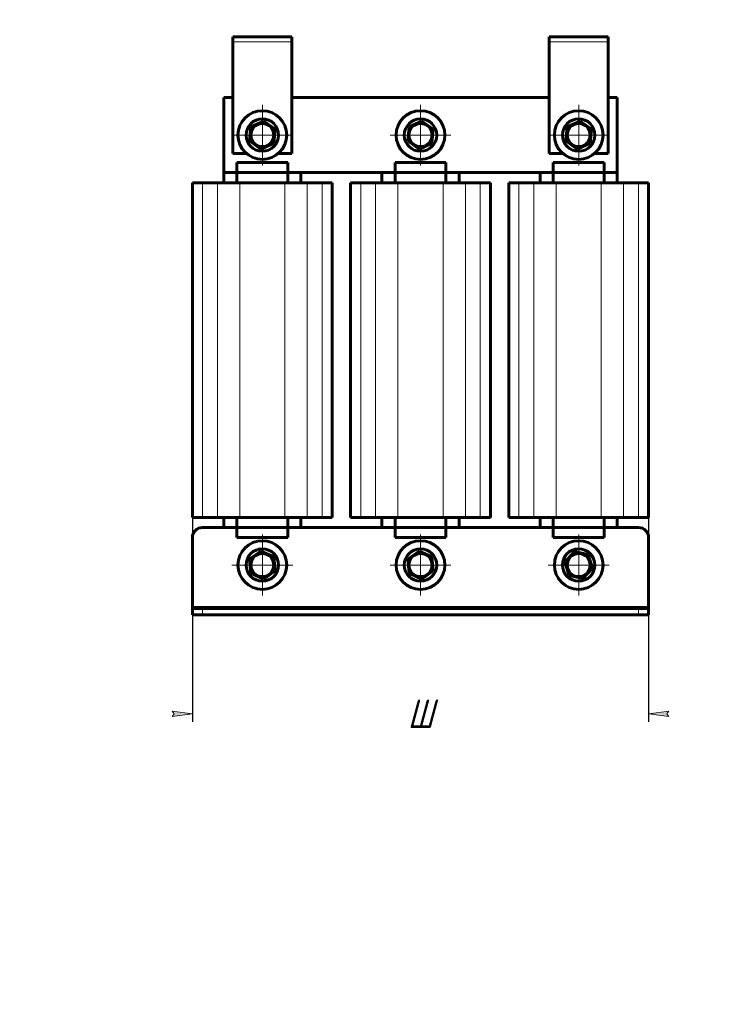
# Model space of a CAD drawing. Header units: millimetres. Extents: x 0 to 297, y 0 to 420.
# Tile 1 of 3: x 0 to 175, y 0 to 243. Entities that reach past the tile are written whole.
import ezdxf

# ---------------------------------------------------------------- set-up
doc = ezdxf.new("R2010")
doc.units = ezdxf.units.MM
for name, pattern in [('K5LT_AXLED', [12, 7.5, -1.5, 1.5, -1.5]), ('K5LT_BASIC', [0]), ('K5LT_THIN', [0])]:
    doc.linetypes.add(name, pattern=pattern)
doc.layers.add('Системный слой', color=7, linetype='Continuous')
doc.styles.add('KDIMTEXTSTYLE', font='GOST_AU.SHX', dxfattribs={"width": 0.96, "oblique": 15, "height": 5})
doc.dimstyles.new('KDIMSTYLE (0.50)', dxfattribs={"dimtxt": 5, "dimasz": 1, "dimexe": 2, "dimexo": 0, "dimgap": 1, "dimtad": 1, "dimlfac": 2, "dimtxsty": 'KDIMTEXTSTYLE', "dimsah": 1, "dimcen": 0, "dimdle": 1, "dimadec": 0, "dimazin": 0, "dimtfac": 0.667, "dimtmove": 0, "dimatfit": 3, "dimfxl": 1, "dimtvp": 1, "dimtolj": 1, "dimtzin": 0, "dimarcsym": 0})

# ---------------------------------------------------------------- blocks, each defined once
blk = doc.blocks.new('U0')
at = {"layer": 'Системный слой', "color": 150, "linetype": 'K5LT_BASIC', "lineweight": 60, "true_color": 0x0080ff}
for p, q in [((52.57825849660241, 209.7955377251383), (55.85963153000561, 209.7955377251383)), ((63.79688546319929, 209.7955377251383), (67.07825849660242, 209.7955377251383))]:
    blk.add_line(p, q, dxfattribs=at)
blk = doc.blocks.new('U1')
at = {"layer": 'Системный слой', "color": 150, "linetype": 'K5LT_BASIC', "lineweight": 60, "true_color": 0x0080ff}
for p, q in [((130.5782584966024, 209.7955377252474), (133.8596315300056, 209.7955377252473)), ((141.7968854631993, 209.7955377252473), (145.0782584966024, 209.7955377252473))]:
    blk.add_line(p, q, dxfattribs=at)
blk = doc.blocks.new('U2')
at = {"layer": 'Системный слой', "color": 150, "linetype": 'K5LT_BASIC', "lineweight": 60, "true_color": 0x0080ff}
for p, q in [((53.57825849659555, 117.5455377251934), (45.07825849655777, 117.5455377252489)), ((92.57825849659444, 117.5455377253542), (66.07825849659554, 117.5455377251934)), ((131.5782584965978, 117.5455377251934), (105.0782584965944, 117.5455377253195)), ((152.5782584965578, 117.5455377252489), (144.0782584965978, 117.5455377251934))]:
    blk.add_line(p, q, dxfattribs=at)
blk = doc.blocks.new('U3')
at = {"layer": 'Системный слой', "color": 150, "linetype": 'K5LT_BASIC', "lineweight": 60, "true_color": 0x0080ff}
for p, q in [((52.57825849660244, 223.5455377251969), (50.32825849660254, 223.5455377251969)), ((130.5782584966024, 223.5455377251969), (67.07825849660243, 223.5455377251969)), ((147.3282584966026, 223.5455377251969), (145.0782584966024, 223.5455377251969))]:
    blk.add_line(p, q, dxfattribs=at)
blk = doc.blocks.new('U4')
at = {"layer": 'Системный слой', "color": 150, "linetype": 'K5LT_BASIC', "lineweight": 60, "true_color": 0x0080ff}
for p, q in [((50.32825849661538, 205.045537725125), (53.57825849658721, 205.0455377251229)), ((66.07825849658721, 205.045537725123), (92.57825849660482, 205.0455377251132)), ((105.0782584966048, 205.0455377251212), (131.5782584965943, 205.0455377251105)), ((144.0782584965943, 205.0455377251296), (147.3282584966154, 205.0455377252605))]:
    blk.add_line(p, q, dxfattribs=at)
blk = doc.blocks.new('U5')
at = {"layer": 'Системный слой', "color": 150, "linetype": 'K5LT_BASIC', "lineweight": 60, "true_color": 0x0080ff}
for p, q in [((50.32825849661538, 205.045537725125), (50.32825849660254, 202.5455377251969)), ((50.32825849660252, 120.0455377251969), (50.32825849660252, 117.5455377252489))]:
    blk.add_line(p, q, dxfattribs=at)
blk = doc.blocks.new('U6')
at = {"layer": 'Системный слой', "color": 150, "linetype": 'K5LT_BASIC', "lineweight": 60, "true_color": 0x0080ff}
for p, q in [((108.3282584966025, 205.0455377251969), (108.3282584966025, 202.5455377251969)), ((108.3282584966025, 120.0455377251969), (108.3282584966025, 117.5455377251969))]:
    blk.add_line(p, q, dxfattribs=at)
blk = doc.blocks.new('U7')
at = {"layer": 'Системный слой', "color": 150, "linetype": 'K5LT_BASIC', "lineweight": 60, "true_color": 0x0080ff}
for p, q in [((69.32825849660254, 205.0455377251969), (69.32825849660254, 202.5455377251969)), ((69.32825849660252, 120.0455377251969), (69.32825849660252, 117.5455377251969))]:
    blk.add_line(p, q, dxfattribs=at)
blk = doc.blocks.new('U8')
at = {"layer": 'Системный слой', "color": 150, "linetype": 'K5LT_BASIC', "lineweight": 60, "true_color": 0x0080ff}
for p, q in [((147.3282584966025, 202.5455377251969), (147.3282584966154, 205.0455377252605)), ((147.3282584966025, 117.5455377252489), (147.3282584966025, 120.0455377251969))]:
    blk.add_line(p, q, dxfattribs=at)
blk = doc.blocks.new('U9')
at = {"layer": 'Системный слой', "color": 150, "linetype": 'K5LT_BASIC', "lineweight": 60, "true_color": 0x0080ff}
for p, q in [((89.32825849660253, 202.5455377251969), (89.32825849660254, 205.0455377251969)), ((89.32825849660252, 117.5455377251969), (89.32825849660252, 120.0455377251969))]:
    blk.add_line(p, q, dxfattribs=at)
blk = doc.blocks.new('U10')
at = {"layer": 'Системный слой', "color": 150, "linetype": 'K5LT_BASIC', "lineweight": 60, "true_color": 0x0080ff}
for p, q in [((128.3282584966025, 202.5455377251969), (128.3282584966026, 205.0455377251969)), ((128.3282584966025, 117.5455377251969), (128.3282584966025, 120.0455377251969))]:
    blk.add_line(p, q, dxfattribs=at)
blk = doc.blocks.new('U11')
at = {"layer": 'Системный слой', "color": 150, "linetype": 'K5LT_BASIC', "lineweight": 60, "true_color": 0x0080ff}
for p, q in [((50.32825849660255, 223.5955377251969), (52.57825849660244, 223.5955377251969)), ((67.07825849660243, 223.5955377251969), (130.5782584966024, 223.5955377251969)), ((145.0782584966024, 223.5955377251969), (147.3282584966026, 223.5955377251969))]:
    blk.add_line(p, q, dxfattribs=at)
blk = doc.blocks.new('KDIMARROW_01')
at = {"layer": 'Системный слой'}
blk.add_hatch(color=0, dxfattribs=at).paths.add_polyline_path([(0, 0), (-5, 0.658262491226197), (-4.5, 5.51091059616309e-16), (-5, -0.6582624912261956)])
at = {"layer": 'Системный слой', "color": 0, "linetype": 'K5LT_THIN', "lineweight": 18}
for p, q in [((-4.5, 5.51091059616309e-16), (-5, 0.658262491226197)), ((-5, 0.658262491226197), (0, 0)), ((0, 0), (-5, -0.6582624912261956)), ((-5, -0.6582624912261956), (-4.5, 5.51091059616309e-16)), ((0, 0), (-1, 0))]:
    blk.add_line(p, q, dxfattribs=at)
blk = doc.blocks.new('U12')
at = {"layer": 'Системный слой', "color": 30, "linetype": 'K5LT_AXLED', "lineweight": 18, "true_color": 0xff8000}
for q in [(59.82825849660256, 116.2955377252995), (51.82825849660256, 108.2955377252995), (67.82825849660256, 108.2955377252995), (59.82825849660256, 100.2955377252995)]:
    blk.add_line((59.82825849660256, 108.2955377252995), q, dxfattribs=at)
blk = doc.blocks.new('U13')
at = {"layer": 'Системный слой', "color": 30, "linetype": 'K5LT_AXLED', "lineweight": 18, "true_color": 0xff8000}
for q in [(59.82825849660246, 222.2955377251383), (51.82825849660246, 214.2955377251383), (67.82825849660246, 214.2955377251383), (59.82825849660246, 206.2955377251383)]:
    blk.add_line((59.82825849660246, 214.2955377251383), q, dxfattribs=at)
blk = doc.blocks.new('U14')
at = {"layer": 'Системный слой', "color": 30, "linetype": 'K5LT_AXLED', "lineweight": 18, "true_color": 0xff8000}
for q in [(98.8282584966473, 116.2955377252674), (90.8282584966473, 108.2955377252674), (106.8282584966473, 108.2955377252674), (98.8282584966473, 100.2955377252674)]:
    blk.add_line((98.8282584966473, 108.2955377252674), q, dxfattribs=at)
blk = doc.blocks.new('U15')
at = {"layer": 'Системный слой', "color": 30, "linetype": 'K5LT_AXLED', "lineweight": 18, "true_color": 0xff8000}
for q in [(98.82825849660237, 222.29553772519), (90.82825849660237, 214.29553772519), (106.8282584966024, 214.29553772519), (98.82825849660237, 206.29553772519)]:
    blk.add_line((98.82825849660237, 214.29553772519), q, dxfattribs=at)
blk = doc.blocks.new('U16')
at = {"layer": 'Системный слой', "color": 30, "linetype": 'K5LT_AXLED', "lineweight": 18, "true_color": 0xff8000}
for q in [(137.8282584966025, 116.2955377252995), (129.8282584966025, 108.2955377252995), (145.8282584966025, 108.2955377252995), (137.8282584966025, 100.2955377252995)]:
    blk.add_line((137.8282584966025, 108.2955377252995), q, dxfattribs=at)
blk = doc.blocks.new('U17')
at = {"layer": 'Системный слой', "color": 30, "linetype": 'K5LT_AXLED', "lineweight": 18, "true_color": 0xff8000}
for q in [(137.8282584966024, 222.2955377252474), (129.8282584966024, 214.2955377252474), (145.8282584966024, 214.2955377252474), (137.8282584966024, 206.2955377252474)]:
    blk.add_line((137.8282584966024, 214.2955377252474), q, dxfattribs=at)

msp = doc.modelspace()

# ---------------------------------------------------------------- linework, layer by layer
at = {"layer": 'Системный слой', "color": 150, "linetype": 'K5LT_BASIC', "lineweight": 60, "true_color": 0x0080ff}
for p, q in [((52.57825849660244, 238.5455377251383), (52.57825849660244, 237.2955377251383)), ((52.57825849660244, 238.5455377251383), (67.07825849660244, 238.5455377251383)), ((67.07825849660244, 237.2955377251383), (67.07825849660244, 238.5455377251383)), ((130.5782584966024, 238.5455377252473), (130.5782584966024, 237.2955377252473)), ((130.5782584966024, 238.5455377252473), (145.0782584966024, 238.5455377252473)), ((145.0782584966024, 237.2955377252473), (145.0782584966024, 238.5455377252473)), ((52.57825849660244, 237.2955377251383), (52.57825849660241, 209.7955377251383)), ((67.07825849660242, 209.7955377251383), (67.07825849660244, 237.2955377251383)), ((130.5782584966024, 237.2955377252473), (130.5782584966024, 209.7955377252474)), ((145.0782584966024, 209.7955377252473), (145.0782584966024, 237.2955377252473)), ((50.32825849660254, 223.5455377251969), (50.32825849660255, 223.5955377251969)), ((50.32825849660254, 223.5455377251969), (50.32825849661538, 205.045537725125)), ((147.3282584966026, 223.5455377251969), (147.3282584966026, 223.5955377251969)), ((147.3282584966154, 205.0455377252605), (147.3282584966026, 223.5455377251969)), ((56.67347205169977, 212.8646909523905), (57.01171562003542, 216.3122395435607)), ((57.01171562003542, 216.3122395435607), (60.16650206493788, 217.7430863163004)), ((60.16650206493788, 217.7430863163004), (62.9830449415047, 215.72638449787)), ((95.67347202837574, 212.8646910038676), (96.01171565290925, 216.3122395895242)), ((96.01171565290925, 216.3122395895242), (99.16650212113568, 217.7430863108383)), ((99.16650212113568, 217.7430863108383), (101.9830449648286, 215.7263844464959)), ((134.6734720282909, 212.8646910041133), (135.0117156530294, 216.3122395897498)), ((135.0117156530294, 216.3122395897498), (138.1665021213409, 217.7430863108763)), ((138.1665021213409, 217.7430863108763), (140.9830449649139, 215.7263844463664)), ((62.9830449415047, 215.72638449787), (62.64480137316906, 212.2788359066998)), ((101.9830449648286, 215.7263844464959), (101.6448013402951, 212.2788358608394)), ((140.9830449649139, 215.7263844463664), (140.6448013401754, 212.2788358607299)), ((59.49001492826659, 210.84798913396), (56.67347205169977, 212.8646909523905)), ((62.64480137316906, 212.2788359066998), (59.49001492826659, 210.84798913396)), ((98.49001487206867, 210.8479891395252), (95.67347202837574, 212.8646910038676)), ((101.6448013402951, 212.2788358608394), (98.49001487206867, 210.8479891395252)), ((137.4900148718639, 210.8479891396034), (134.6734720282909, 212.8646910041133)), ((140.6448013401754, 212.2788358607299), (137.4900148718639, 210.8479891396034)), ((53.57825849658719, 207.5455377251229), (66.07825849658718, 207.545537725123)), ((53.57825849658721, 205.0455377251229), (53.57825849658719, 207.5455377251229)), ((66.07825849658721, 205.045537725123), (66.07825849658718, 207.545537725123)), ((92.57825849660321, 207.5455377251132), (105.0782584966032, 207.5455377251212)), ((92.57825849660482, 205.0455377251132), (92.57825849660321, 207.5455377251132)), ((105.0782584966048, 205.0455377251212), (105.0782584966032, 207.5455377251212)), ((131.5782584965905, 207.5455377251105), (144.0782584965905, 207.5455377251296)), ((131.5782584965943, 205.0455377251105), (131.5782584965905, 207.5455377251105)), ((144.0782584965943, 205.0455377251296), (144.0782584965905, 207.5455377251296)), ((53.57825849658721, 205.0455377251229), (66.07825849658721, 205.045537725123)), ((53.57825849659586, 202.545537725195), (53.57825849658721, 205.0455377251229)), ((66.07825849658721, 205.045537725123), (66.07825849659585, 202.5455377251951)), ((92.57825849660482, 205.0455377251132), (105.0782584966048, 205.0455377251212)), ((92.57825849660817, 202.5455377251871), (92.57825849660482, 205.0455377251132)), ((105.0782584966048, 205.0455377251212), (105.0782584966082, 202.5455377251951)), ((131.5782584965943, 205.0455377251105), (144.0782584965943, 205.0455377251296)), ((131.5782584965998, 202.5455377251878), (131.5782584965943, 205.0455377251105)), ((144.0782584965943, 205.0455377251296), (144.0782584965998, 202.5455377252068)), ((42.57825849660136, 120.0455377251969), (42.57825849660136, 202.5455377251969)), ((42.57825849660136, 202.5455377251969), (45.09534090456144, 202.5455377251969)), ((45.09534090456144, 202.5455377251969), (48.76795843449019, 202.5455377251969)), ((48.76795843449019, 202.5455377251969), (54.25087602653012, 202.5455377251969)), ((54.25087602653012, 202.5455377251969), (65.40564096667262, 202.5455377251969)), ((65.40564096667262, 202.5455377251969), (70.88855855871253, 202.5455377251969)), ((70.88855855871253, 202.5455377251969), (74.5611760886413, 202.5455377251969)), ((74.5611760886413, 202.5455377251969), (77.07825849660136, 202.5455377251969)), ((77.07825849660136, 120.0455377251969), (77.07825849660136, 202.5455377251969)), ((81.57825849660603, 120.0455377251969), (81.57825849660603, 202.5455377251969)), ((81.57825849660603, 202.5455377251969), (84.0953409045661, 202.5455377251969)), ((84.0953409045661, 202.5455377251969), (87.76795843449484, 202.5455377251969)), ((87.76795843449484, 202.5455377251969), (93.25087602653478, 202.5455377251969)), ((93.25087602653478, 202.5455377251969), (104.4056409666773, 202.5455377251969)), ((104.4056409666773, 202.5455377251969), (109.8885585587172, 202.5455377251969)), ((109.8885585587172, 202.5455377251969), (113.561176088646, 202.5455377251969)), ((113.561176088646, 202.5455377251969), (116.078258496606, 202.5455377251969)), ((116.078258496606, 120.0455377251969), (116.078258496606, 202.5455377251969)), ((120.5782584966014, 120.0455377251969), (120.5782584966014, 202.5455377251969)), ((120.5782584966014, 202.5455377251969), (123.0953409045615, 202.5455377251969)), ((123.0953409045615, 202.5455377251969), (126.7679584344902, 202.5455377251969)), ((126.7679584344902, 202.5455377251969), (132.2508760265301, 202.5455377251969)), ((132.2508760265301, 202.5455377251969), (143.4056409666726, 202.5455377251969)), ((143.4056409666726, 202.5455377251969), (148.8885585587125, 202.5455377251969)), ((148.8885585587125, 202.5455377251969), (152.5611760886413, 202.5455377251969)), ((152.5611760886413, 202.5455377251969), (155.0782584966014, 202.5455377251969)), ((155.0782584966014, 120.0455377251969), (155.0782584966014, 202.5455377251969)), ((42.57825849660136, 120.0455377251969), (45.09534090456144, 120.0455377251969)), ((45.09534090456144, 120.0455377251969), (48.76795843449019, 120.0455377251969)), ((48.76795843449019, 120.0455377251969), (54.25087602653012, 120.0455377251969)), ((53.57825849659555, 117.5455377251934), (53.57825849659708, 120.0455377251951)), ((54.25087602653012, 120.0455377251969), (65.40564096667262, 120.0455377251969)), ((65.40564096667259, 120.0455377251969), (70.88855855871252, 120.0455377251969)), ((66.07825849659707, 120.0455377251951), (66.07825849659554, 117.5455377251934)), ((70.88855855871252, 120.0455377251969), (74.56117608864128, 120.0455377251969)), ((74.56117608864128, 120.0455377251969), (77.07825849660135, 120.0455377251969)), ((81.57825849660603, 120.0455377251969), (84.0953409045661, 120.0455377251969)), ((84.0953409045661, 120.0455377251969), (87.76795843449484, 120.0455377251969)), ((87.76795843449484, 120.0455377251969), (93.25087602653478, 120.0455377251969)), ((92.57825849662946, 117.5455377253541), (92.5782584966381, 120.0455377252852)), ((93.25087602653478, 120.0455377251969), (104.4056409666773, 120.0455377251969)), ((104.4056409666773, 120.0455377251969), (109.8885585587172, 120.0455377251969)), ((105.0782584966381, 120.0455377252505), (105.0782584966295, 117.5455377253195)), ((109.8885585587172, 120.0455377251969), (113.561176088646, 120.0455377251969)), ((113.561176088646, 120.0455377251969), (116.078258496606, 120.0455377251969)), ((120.5782584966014, 120.0455377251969), (123.0953409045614, 120.0455377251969)), ((123.0953409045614, 120.0455377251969), (126.7679584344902, 120.0455377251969)), ((126.7679584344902, 120.0455377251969), (132.2508760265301, 120.0455377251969)), ((131.5782584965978, 117.5455377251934), (131.5782584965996, 120.0455377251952)), ((132.2508760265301, 120.0455377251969), (143.4056409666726, 120.0455377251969)), ((143.4056409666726, 120.0455377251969), (148.8885585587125, 120.0455377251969)), ((144.0782584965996, 120.0455377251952), (144.0782584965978, 117.5455377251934)), ((148.8885585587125, 120.0455377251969), (152.5611760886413, 120.0455377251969)), ((152.5611760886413, 120.0455377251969), (155.0782584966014, 120.0455377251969)), ((53.57825849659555, 117.5455377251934), (53.57825849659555, 115.0455377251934)), ((66.07825849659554, 117.5455377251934), (53.57825849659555, 117.5455377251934)), ((66.07825849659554, 117.5455377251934), (66.07825849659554, 115.0455377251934)), ((92.57825849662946, 117.5455377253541), (92.57825849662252, 115.0455377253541)), ((105.0782584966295, 117.5455377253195), (92.57825849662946, 117.5455377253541)), ((105.0782584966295, 117.5455377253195), (105.0782584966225, 115.0455377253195)), ((131.5782584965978, 117.5455377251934), (131.5782584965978, 115.0455377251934)), ((144.0782584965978, 117.5455377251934), (131.5782584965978, 117.5455377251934)), ((144.0782584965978, 117.5455377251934), (144.0782584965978, 115.0455377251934)), ((42.57825849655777, 115.0455377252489), (42.57825849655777, 98.04553772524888)), ((66.07825849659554, 115.0455377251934), (53.57825849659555, 115.0455377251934)), ((105.0782584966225, 115.0455377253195), (92.57825849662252, 115.0455377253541)), ((144.0782584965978, 115.0455377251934), (131.5782584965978, 115.0455377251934)), ((155.0782584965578, 98.0455377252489), (155.0782584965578, 115.0455377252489)), ((56.67347201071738, 109.7263844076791), (59.49001482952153, 111.7430863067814)), ((59.49001482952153, 111.7430863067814), (62.64480131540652, 110.3122396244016)), ((95.67347200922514, 109.7263844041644), (98.49001482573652, 111.7430863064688)), ((98.49001482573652, 111.7430863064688), (101.6448013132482, 110.3122396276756)), ((57.01171567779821, 106.278835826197), (56.67347201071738, 109.7263844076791)), ((62.64480131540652, 110.3122396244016), (62.98304498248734, 106.8646910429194)), ((96.01171568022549, 106.2788358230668), (95.67347200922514, 109.7263844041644)), ((101.6448013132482, 110.3122396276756), (101.9830449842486, 106.864691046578)), ((134.4443382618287, 109.0365396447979), (136.7780248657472, 111.5965995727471)), ((136.7780248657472, 111.5965995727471), (140.161945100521, 110.8555976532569)), ((140.161945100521, 110.8555976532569), (141.2121787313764, 107.5545358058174)), ((62.98304498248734, 106.8646910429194), (60.16650216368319, 104.8479891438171)), ((101.9830449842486, 106.864691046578), (99.1665021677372, 104.8479891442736)), ((135.4945718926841, 105.7354777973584), (134.4443382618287, 109.0365396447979)), ((141.2121787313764, 107.5545358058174), (138.8784921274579, 104.9944758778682)), ((60.16650216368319, 104.8479891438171), (57.01171567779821, 106.278835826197)), ((99.1665021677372, 104.8479891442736), (96.01171568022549, 106.2788358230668)), ((138.8784921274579, 104.9944758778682), (135.4945718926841, 105.7354777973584)), ((42.57825849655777, 98.04553772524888), (42.57825849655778, 97.54553772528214)), ((42.57825849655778, 97.54553772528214), (45.07825849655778, 97.54553772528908)), ((42.57825849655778, 96.04553772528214), (42.57825849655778, 97.54553772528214)), ((45.07825849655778, 97.54553772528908), (152.5782584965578, 97.5455377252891)), ((152.5782584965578, 97.5455377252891), (155.0782584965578, 97.54553772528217)), ((155.0782584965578, 97.54553772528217), (155.0782584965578, 98.0455377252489)), ((155.0782584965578, 96.04553772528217), (155.0782584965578, 97.54553772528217)), ((42.57825849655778, 96.04553772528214), (45.07825849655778, 96.04553772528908)), ((45.07825849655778, 96.04553772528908), (152.5782584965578, 96.0455377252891)), ((152.5782584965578, 96.0455377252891), (155.0782584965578, 96.04553772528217))]:
    msp.add_line(p, q, dxfattribs=at)
at = {"layer": 'Системный слой', "color": 7, "linetype": 'K5LT_THIN', "lineweight": 18}
for p, q in [((67.07825849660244, 237.2955377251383), (52.57825849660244, 237.2955377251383)), ((145.0782584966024, 237.2955377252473), (130.5782584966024, 237.2955377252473)), ((45.09534090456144, 120.0455377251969), (45.09534090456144, 202.5455377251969)), ((48.76795843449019, 120.0455377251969), (48.76795843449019, 202.5455377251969)), ((54.25087602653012, 120.0455377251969), (54.25087602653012, 202.5455377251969)), ((65.40564096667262, 120.0455377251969), (65.40564096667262, 202.5455377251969)), ((70.88855855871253, 120.0455377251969), (70.88855855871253, 202.5455377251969)), ((74.5611760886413, 120.0455377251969), (74.5611760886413, 202.5455377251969)), ((84.0953409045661, 120.0455377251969), (84.0953409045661, 202.5455377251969)), ((87.76795843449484, 120.0455377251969), (87.76795843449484, 202.5455377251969)), ((93.25087602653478, 120.0455377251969), (93.25087602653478, 202.5455377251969)), ((104.4056409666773, 120.0455377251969), (104.4056409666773, 202.5455377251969)), ((109.8885585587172, 120.0455377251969), (109.8885585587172, 202.5455377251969)), ((113.561176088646, 120.0455377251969), (113.561176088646, 202.5455377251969)), ((123.0953409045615, 120.0455377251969), (123.0953409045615, 202.5455377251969)), ((126.7679584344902, 120.0455377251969), (126.7679584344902, 202.5455377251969)), ((132.2508760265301, 120.0455377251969), (132.2508760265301, 202.5455377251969)), ((143.4056409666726, 120.0455377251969), (143.4056409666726, 202.5455377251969)), ((148.8885585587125, 120.0455377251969), (148.8885585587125, 202.5455377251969)), ((152.5611760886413, 120.0455377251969), (152.5611760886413, 202.5455377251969)), ((155.0782584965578, 98.0455377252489), (42.57825849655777, 98.04553772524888)), ((45.07825849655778, 96.04553772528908), (45.07825849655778, 97.54553772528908)), ((152.5782584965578, 96.0455377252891), (152.5782584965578, 97.5455377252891))]:
    msp.add_line(p, q, dxfattribs=at)
at = {"layer": 'Системный слой', "color": 150, "linetype": 'K5LT_BASIC', "lineweight": 60, "true_color": 0x0080ff}
for centre, radius in [((59.82825849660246, 214.2955377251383), 6), ((98.82825849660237, 214.29553772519), 6), ((137.8282584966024, 214.2955377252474), 6), ((59.82825849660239, 214.2955377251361), 4), ((59.82825849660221, 214.2955377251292), 2.850000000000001), ((98.82825849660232, 214.2955377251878), 4), ((98.82825849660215, 214.2955377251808), 2.850000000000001), ((137.8282584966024, 214.2955377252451), 4), ((137.8282584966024, 214.2955377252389), 2.85), ((59.82825849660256, 108.2955377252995), 6), ((98.8282584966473, 108.2955377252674), 6.000000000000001), ((137.8282584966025, 108.2955377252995), 6), ((59.82825849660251, 108.2955377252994), 4.000000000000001), ((98.82825849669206, 108.2955377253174), 4.000000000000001), ((137.8282584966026, 108.2955377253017), 4), ((59.82825849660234, 108.2955377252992), 2.850000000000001), ((98.82825849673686, 108.2955377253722), 2.85), ((137.8282584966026, 108.2955377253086), 2.850000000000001)]:
    msp.add_circle(centre, radius, dxfattribs=at)
for centre, start, end in [((45.07825849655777, 115.0455377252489), 90.00000000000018, 180), ((152.5782584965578, 115.0455377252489), 0, 89.99999999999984)]:
    msp.add_arc(centre, 2.5, start, end, dxfattribs=at)

# ---------------------------------------------------------------- block references
at = {"layer": 'Системный слой'}
for name in ['U11', 'U3', 'U13', 'U15', 'U17', 'U0', 'U1', 'U4', 'U5', 'U7', 'U9', 'U6', 'U10', 'U8', 'U2', 'U12', 'U14', 'U16']:
    msp.add_blockref(name, (0, 0), dxfattribs=at)

# ---------------------------------------------------------------- dimensions: what is measured, and where the dimension line sits
at = {"layer": 'Системный слой', "color": 7}
msp.add_linear_dim(base=(181.0840070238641, 238.5455377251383), p1=(201.3309477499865, 96.04553772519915), p2=(216.3309477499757, 238.5455377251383), angle=90, location=(181.0840070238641, 167.2955377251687), text='\\H7.0;\\W0.965;\\Q15;\\H7.0;\\W0.965;\\Q15;\\Q15;В', dimstyle='KDIMSTYLE (0.50)', override={"dimexo": 0, "dimblk1": 'KDIMARROW_01', "dimblk2": 'KDIMARROW_01', "dimse1": 0, "dimse2": 0, "dimclrt": 7, "dimtolj": 1}, dxfattribs=at).render()
msp.add_linear_dim(base=(42.57825849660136, 71.60917086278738), p1=(155.0782584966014, 120.0455377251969), p2=(42.57825849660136, 120.0455377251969), location=(98.82825849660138, 71.60917086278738), text='\\H7.0;\\W0.965;\\Q15;\\H7.0;\\W0.965;\\Q15;\\Q15;Ш', dimstyle='KDIMSTYLE (0.50)', override={"dimexo": 0, "dimblk1": 'KDIMARROW_01', "dimblk2": 'KDIMARROW_01', "dimse1": 0, "dimse2": 0, "dimclrt": 7, "dimtolj": 1}, dxfattribs=at).render()

doc.saveas('drawing.dxf')
